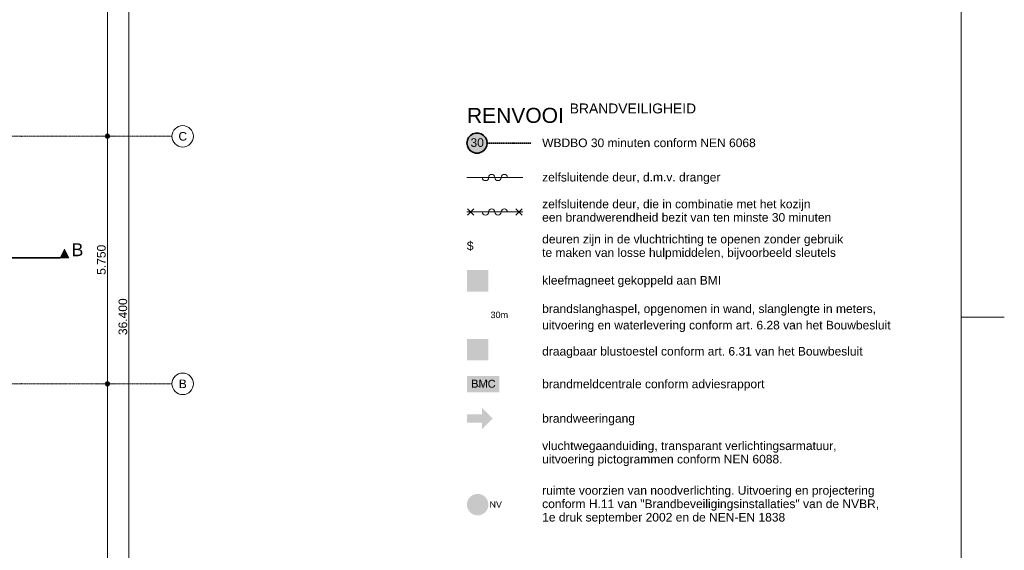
# Model space of a CAD drawing. Extents: x 0 to 92550, y 0 to 59400.
# Tile 86 of 87: x 61197 to 84100, y 24282 to 36609. Entities that reach past the tile are written whole.
import ezdxf
from ezdxf.xclip import XClip

# ---------------------------------------------------------------- set-up
doc = ezdxf.new("R2010")
doc.units = 0
doc.header["$MEASUREMENT"] = 0
doc.header["$XCLIPFRAME"] = 0
for name, pattern in [('Streep-punt fijn', [1251.000023, 626.000023, -312.5, 0, -312.5]), ('Streep-streepje', [1300, 1000, -100, 100, -100]), ('Streeplijn grof', [937.5, 625, -312.5])]:
    doc.linetypes.add(name, pattern=pattern)
for name, color, linetype in [('ZZ A Stramien', 7, 'Continuous'), ('ZZ B Bouwbesluitlijnen', 7, 'Continuous'), ('ZZ Info_tekst Bouwbesluit', 7, 'Continuous'), ('ZZ Maatvoering 1_ 50_100', 7, 'Continuous'), ('ZZ Markers doorsnede', 7, 'Continuous')]:
    doc.layers.add(name, color=color, linetype=linetype)
doc.styles.add('GENERATED_STYLE_1', font='arial.ttf')

# ---------------------------------------------------------------- blocks, each defined once
blk = doc.blocks.new('Drawing_1_1', base_point=(5739, 6500))
at = {"layer": 'ZZ Maatvoering 1_ 50_100', "linetype": 'Continuous', "lineweight": 0, "true_color": 0x000000}
for points in [[(63189, 33900), (63193, 33881), (63204, 33865), (63220, 33854), (63239, 33850), (63258, 33854), (63274, 33865), (63285, 33881), (63289, 33900), (63285, 33919), (63274, 33935), (63258, 33946), (63239, 33950), (63220, 33946), (63204, 33935), (63193, 33919)], [(63189, 28150), (63193, 28131), (63204, 28115), (63220, 28104), (63239, 28100), (63258, 28104), (63274, 28115), (63285, 28131), (63289, 28150), (63285, 28169), (63274, 28185), (63258, 28196), (63239, 28200), (63220, 28196), (63204, 28185), (63193, 28169)]]:
    blk.add_hatch(color=18, dxfattribs=at).paths.add_polyline_path(points)
at = {"layer": 'ZZ Markers doorsnede', "linetype": 'Continuous', "lineweight": 0, "true_color": 0x000000}
blk.add_hatch(color=18, dxfattribs=at).paths.add_polyline_path([(62339, 31075), (62239, 31275), (62139, 31075)])
at = {"layer": 'ZZ A Stramien', "color": 7, "linetype": 'Streep-punt fijn', "lineweight": 9, "ltscale": 0.01}
for p, q in [((8789, 33900), (61239, 33900)), ((61239, 33900), (64739, 33900)), ((8789, 28150), (61239, 28150)), ((61239, 28150), (64739, 28150))]:
    blk.add_line(p, q, dxfattribs=at)
at = {"layer": 'ZZ A Stramien', "color": 7, "linetype": 'Continuous', "lineweight": 9, "ltscale": 0.01}
for centre in [(64989, 33900), (64989, 28150)]:
    blk.add_circle(centre, 250, dxfattribs=at)
at = {"layer": 'ZZ A Stramien', "color": 7, "linetype": 'Streep-punt fijn', "lineweight": 9, "ltscale": 0.01}
for p in [(61239, 33900), (61239, 33900), (61239, 28150), (61239, 28150)]:
    blk.add_point(p, dxfattribs=at)
at = {"layer": 'ZZ Maatvoering 1_ 50_100', "color": 7, "linetype": 'Continuous', "lineweight": 5, "ltscale": 0.01}
for p, q in [((63239, 33950), (63239, 47850)), ((63739, 11550), (63739, 47850)), ((63189, 33900), (63051, 33900)), ((63426, 33900), (63289, 33900)), ((63239, 28200), (63239, 33850)), ((63189, 28150), (63051, 28150)), ((63239, 11550), (63239, 28100)), ((63426, 28150), (63289, 28150))]:
    blk.add_line(p, q, dxfattribs=at)
for centre in [(63239, 33900), (63239, 28150)]:
    blk.add_circle(centre, 50, dxfattribs=at)
at = {"layer": 'ZZ Markers doorsnede', "color": 7, "linetype": 'Streep-streepje', "lineweight": 35, "ltscale": 0.01}
blk.add_line((7889, 31075), (62139, 31075), dxfattribs=at)
at = {"layer": 'ZZ Markers doorsnede', "color": 7, "linetype": 'Continuous', "lineweight": 5, "ltscale": 0.01, "flags": 128}
blk.add_lwpolyline([(62339, 31075), (62139, 31075), (62239, 31275)], close=True, dxfattribs=at)
at = {"layer": 'ZZ A Stramien', "color": 7, "linetype": 'Continuous', "lineweight": 5, "char_height": 200, "attachment_point": 1, "style": 'GENERATED_STYLE_1'}
for s, insert in [('\\A1;{\\pql;\\pt0;\\fArial|b0|i0|c0|p0;\\W1.000000;C}', (64890, 34000)), ('\\A1;{\\pql;\\pt0;\\fArial|b0|i0|c0|p0;\\W1.000000;B}', (64897, 28250))]:
    blk.add_mtext(s, dxfattribs=dict(at, insert=insert))
at = {"layer": 'ZZ Maatvoering 1_ 50_100', "color": 7, "linetype": 'Continuous', "lineweight": 5, "char_height": 200, "attachment_point": 7, "rotation": 90, "style": 'GENERATED_STYLE_1'}
for s, insert, width in [('\\A1;{\\pql;\\fArial|b0|i0|c0|p0;\\W1.000000;5.750}', (63199, 30682), 686.38), ('\\A1;{\\pql;\\fArial|b0|i0|c0|p0;\\W1.000000;36.400}', (63699, 29281), 838.93)]:
    blk.add_mtext(s, dxfattribs=dict(at, insert=insert, width=width))
at = {"layer": 'ZZ Markers doorsnede', "color": 7, "linetype": 'Continuous', "lineweight": 5, "insert": (62399, 31115), "char_height": 300, "attachment_point": 7, "style": 'GENERATED_STYLE_1'}
blk.add_mtext('\\A1;{\\pql;\\pt0;\\fArial|b0|i0|c0|p0;\\W1.000000;B}', dxfattribs=at)
blk = doc.blocks.new('Drawing_3_3', base_point=(71600, 34743))
at = {"layer": 'ZZ B Bouwbesluitlijnen', "linetype": 'Continuous', "lineweight": 0, "true_color": 0x3f0000}
blk.add_hatch(color=18, dxfattribs=at).paths.add_polyline_path([(71600, 33743), (71604, 33702), (71614, 33662), (71632, 33625), (71655, 33592), (71684, 33563), (71718, 33539), (71755, 33522), (71794, 33511), (71835, 33508), (71876, 33511), (71916, 33522), (71953, 33539), (71986, 33563), (72015, 33592), (72039, 33625), (72056, 33662), (72067, 33702), (72070, 33743), (72067, 33784), (72056, 33823), (72039, 33860), (72015, 33894), (71986, 33923), (71953, 33947), (71916, 33964), (71876, 33975), (71835, 33978), (71794, 33975), (71755, 33964), (71718, 33947), (71684, 33923), (71655, 33894), (71632, 33860), (71614, 33823), (71604, 33784)])
at = {"layer": 'ZZ Info_tekst Bouwbesluit', "linetype": 'Continuous', "lineweight": 0, "true_color": 0xffffff}
for points in [[(71600, 30293), (72100, 30293), (72100, 30793), (71600, 30793)], [(71784, 28755), (71916, 28755), (71916, 29026, 0.414214), (71891, 29051), (71870, 29051), (71870, 29077), (71889, 29077), (71907, 29087), (71907, 29109), (71889, 29119), (71870, 29119), (71870, 29134), (71830, 29134), (71830, 29118), (71803, 29118), (71760, 29092, 0.267949), (71754, 29082), (71754, 29040), (71769, 29040), (71769, 29056), (71807, 29078), (71830, 29078), (71830, 29051), (71809, 29051, 0.414214), (71784, 29026)], [(72075, 25343, 1), (71625, 25343, 1)]]:
    blk.add_hatch(color=7, dxfattribs=at).paths.add_polyline_path(points)
at = {"layer": 'ZZ Info_tekst Bouwbesluit', "linetype": 'Continuous', "lineweight": 5}
h = blk.add_hatch(color=1, dxfattribs=at)
h.paths.add_polyline_path([(71600, 30793), (71600, 30293), (72100, 30293), (72100, 30793)])
h.paths.add_polyline_path([(71726, 30481), (71726, 30652, -0.414214), (71848, 30774), (71856, 30774, -0.414214), (71978, 30652), (71978, 30481), (71888, 30481), (71888, 30648, 0.414214), (71852, 30685, 0.414214), (71815, 30648), (71815, 30481)], flags=0)
h.paths.add_polyline_path([(71726, 30452), (71742, 30452, 0.941153), (71961, 30452), (71978, 30452, -0.948562)], flags=0)
h.paths.add_polyline_path([(71941, 30452, -0.928227), (71763, 30452), (71779, 30452, 0.912914), (71925, 30452)], flags=0)
h.paths.add_polyline_path([(71904, 30452, -0.881192), (71799, 30452), (71816, 30452, 0.83213), (71888, 30452)], flags=0)
for points in [[(71600, 28693), (72100, 28693), (72100, 29193), (71600, 29193)], [(71600, 27248), (71950, 27248), (71950, 27093), (72200, 27343), (71950, 27593), (71950, 27438), (71600, 27438)]]:
    blk.add_hatch(color=1, dxfattribs=at).paths.add_polyline_path(points)
at = {"layer": 'ZZ Info_tekst Bouwbesluit', "linetype": 'Continuous', "lineweight": 0, "true_color": 0xfe7f7f}
blk.add_hatch(color=11, dxfattribs=at).paths.add_polyline_path([(71600, 28330), (71600, 27955), (72350, 27955), (72350, 28330)])
at = {"layer": 'ZZ Info_tekst Bouwbesluit', "linetype": 'Continuous', "lineweight": 0, "true_color": 0x000000}
h = blk.add_hatch(color=18, dxfattribs=at)
h.paths.add_polyline_path([(71600, 28330), (71600, 27955), (72350, 27955), (72350, 28330)])
h.paths.add_polyline_path([(71613, 27969), (71613, 28317), (72309, 28317), (72188, 28257), (71777, 28051)], flags=0)
h.paths.add_polyline_path([(72337, 27968), (71641, 27968), (71782, 28039), (71809, 28052), (72211, 28253), (72315, 28305), (72337, 28316)], flags=0)
at = {"layer": 'ZZ Info_tekst Bouwbesluit', "linetype": 'Continuous', "lineweight": 0, "true_color": 0xfefefe}
blk.add_hatch(color=7, dxfattribs=at).paths.add_polyline_path([(71641, 27968), (72337, 27968), (72337, 28316)])
at = {"layer": 'ZZ Info_tekst Bouwbesluit', "linetype": 'Continuous', "lineweight": 0, "true_color": 0x000000}
h = blk.add_hatch(color=18, dxfattribs=at)
h.paths.add_polyline_path([(71787, 28060), (71798, 28061), (71808, 28062), (71816, 28063), (71827, 28067), (71836, 28073), (71844, 28080), (71850, 28090), (71853, 28097), (71855, 28105), (71855, 28114), (71854, 28124), (71851, 28133), (71846, 28142), (71840, 28149), (71831, 28154), (71821, 28158), (71829, 28163), (71835, 28169), (71840, 28175), (71845, 28186), (71847, 28197), (71846, 28206), (71843, 28214), (71839, 28222), (71834, 28229), (71827, 28234), (71819, 28239), (71810, 28242), (71799, 28244), (71785, 28244), (71716, 28244), (71716, 28060)])
h.paths.add_polyline_path([(71797, 28082), (71787, 28082), (71741, 28082), (71741, 28145), (71783, 28145), (71794, 28145), (71803, 28144), (71810, 28142), (71819, 28138), (71825, 28132), (71829, 28123), (71830, 28114), (71829, 28105), (71827, 28098), (71823, 28092), (71817, 28088), (71811, 28085), (71803, 28083)], flags=0)
h.paths.add_polyline_path([(71741, 28167), (71741, 28223), (71777, 28223), (71789, 28222), (71799, 28222), (71806, 28220), (71813, 28216), (71818, 28211), (71821, 28203), (71822, 28194), (71821, 28186), (71818, 28178), (71812, 28173), (71804, 28169), (71794, 28168), (71780, 28167)], flags=0)
for points in [[(71888, 28060), (71912, 28060), (71912, 28217), (71965, 28060), (71987, 28060), (72040, 28215), (72040, 28060), (72064, 28060), (72064, 28244), (72031, 28244), (71987, 28116), (71983, 28104), (71980, 28095), (71977, 28087), (71975, 28094), (71972, 28103), (71968, 28114), (71925, 28244), (71888, 28244)], [(72234, 28125), (72230, 28111), (72224, 28099), (72215, 28090), (72205, 28083), (72194, 28079), (72181, 28078), (72170, 28079), (72159, 28082), (72149, 28087), (72141, 28094), (72133, 28102), (72128, 28113), (72124, 28125), (72122, 28139), (72121, 28154), (72122, 28166), (72124, 28178), (72127, 28189), (72132, 28200), (72138, 28209), (72147, 28217), (72157, 28222), (72169, 28226), (72182, 28227), (72194, 28226), (72204, 28223), (72213, 28218), (72221, 28210), (72227, 28201), (72232, 28188), (72256, 28194), (72251, 28206), (72245, 28217), (72238, 28226), (72229, 28234), (72219, 28240), (72208, 28244), (72196, 28247), (72183, 28248), (72167, 28246), (72152, 28243), (72138, 28237), (72126, 28228), (72115, 28217), (72107, 28204), (72102, 28193), (72099, 28181), (72097, 28168), (72096, 28154), (72097, 28141), (72099, 28128), (72102, 28116), (72106, 28105), (72113, 28090), (72123, 28079), (72134, 28069), (72144, 28064), (72156, 28060), (72168, 28058), (72183, 28057), (72196, 28058), (72209, 28061), (72221, 28066), (72231, 28073), (72240, 28082), (72248, 28092), (72254, 28105), (72259, 28119)]]:
    blk.add_hatch(color=18, dxfattribs=at).paths.add_polyline_path(points)
at = {"layer": 'ZZ Info_tekst Bouwbesluit', "linetype": 'Continuous', "lineweight": 0, "true_color": 0x7f0000}
for points in [[(72102, 28214), (72073, 28199), (72073, 28185), (72093, 28195), (72093, 28196), (72099, 28208)], [(71879, 28102), (71862, 28093), (71858, 28085), (71851, 28074), (71879, 28087)], [(71921, 28123), (71921, 28108), (71936, 28116), (71932, 28129)], [(71991, 28158), (71967, 28146), (71972, 28134), (71985, 28141)]]:
    blk.add_hatch(color=16, dxfattribs=at).paths.add_polyline_path(points)
at = {"layer": 'ZZ Info_tekst Bouwbesluit', "linetype": 'Continuous', "lineweight": 9}
h = blk.add_hatch(color=94, dxfattribs=at)
h.paths.add_polyline_path([(72100, 25343, 1), (71600, 25343, 1)])
h.paths.add_polyline_path([(71625, 25343, -0.178754), (71679, 25489), (71825, 25343), (71679, 25197, -0.178754)], flags=0)
h.paths.add_polyline_path([(71850, 25368), (71704, 25514, -0.369308), (71996, 25514)], flags=0)
h.paths.add_polyline_path([(71996, 25172, -0.369308), (71704, 25172), (71850, 25318)], flags=0)
h.paths.add_polyline_path([(71875, 25343), (72021, 25489, -0.178754), (72075, 25343, -0.178754), (72021, 25197)], flags=0)
for points in [[(72144, 25272), (72163, 25272), (72163, 25388), (72240, 25272), (72260, 25272), (72260, 25419), (72241, 25419), (72241, 25304), (72164, 25419), (72144, 25419)], [(72334, 25272), (72355, 25272), (72412, 25419), (72392, 25419), (72353, 25312), (72350, 25304), (72347, 25296), (72345, 25288), (72342, 25296), (72340, 25304), (72337, 25312), (72299, 25419), (72278, 25419)]]:
    blk.add_hatch(color=94, dxfattribs=at).paths.add_polyline_path(points)
at = {"layer": 'ZZ B Bouwbesluitlijnen', "color": 1, "linetype": 'Continuous', "lineweight": 35, "ltscale": 0.01}
for p, q in [((71681, 33921), (71637, 33870)), ((71738, 33957), (71681, 33921)), ((71802, 33976), (71738, 33957)), ((71869, 33976), (71802, 33976)), ((71933, 33957), (71869, 33976)), ((71989, 33921), (71933, 33957)), ((72033, 33870), (71989, 33921)), ((71610, 33809), (71600, 33743)), ((71600, 33743), (71610, 33677)), ((71637, 33870), (71610, 33809)), ((71610, 33677), (71637, 33616)), ((72061, 33809), (72033, 33870)), ((72033, 33616), (72061, 33677)), ((72070, 33743), (72061, 33809)), ((72061, 33677), (72070, 33743)), ((71637, 33616), (71681, 33565)), ((71681, 33565), (71738, 33529)), ((71738, 33529), (71802, 33510)), ((71802, 33510), (71869, 33510)), ((71869, 33510), (71933, 33529)), ((71933, 33529), (71989, 33565)), ((71989, 33565), (72033, 33616))]:
    blk.add_line(p, q, dxfattribs=at)
at = {"layer": 'ZZ B Bouwbesluitlijnen', "color": 1, "linetype": 'Streeplijn grof', "lineweight": 35, "ltscale": 0.01}
blk.add_line((72070, 33743), (73100, 33743), dxfattribs=at)
at = {"layer": 'ZZ B Bouwbesluitlijnen', "color": 1, "linetype": 'Continuous', "lineweight": 35, "ltscale": 0.01}
for p in [(71600, 33743), (72070, 33743)]:
    blk.add_point(p, dxfattribs=at)
at = {"layer": 'ZZ Info_tekst Bouwbesluit', "color": 7, "linetype": 'Continuous', "lineweight": 5, "ltscale": 0.01}
for p, q in [((71600, 32943), (72900, 32943)), ((71600, 32143), (72900, 32143)), ((71614, 32217), (71762, 32069)), ((71614, 32069), (71762, 32217)), ((72882, 32217), (72734, 32069)), ((72882, 32069), (72734, 32217))]:
    blk.add_line(p, q, dxfattribs=at)
for centre, start, end in [((72177, 32943), 0, 180), ((72469, 32943), 0, 180), ((72031, 32943), 180, 0), ((72323, 32943), 180, 0), ((72031, 32143), 180, 0), ((72177, 32143), 0, 180), ((72323, 32143), 180, 0), ((72469, 32143), 0, 180)]:
    blk.add_arc(centre, 73, start, end, dxfattribs=at)
at = {"color": 7, "linetype": 'Continuous', "lineweight": 5, "style": 'GENERATED_STYLE_1'}
for s, insert, char_height, attachment_point in [('\\A1;{\\pql;\\fArial|b0|i0|c0|p0;\\W1.000000;RENVOOI\\fArial|b0|i0|c0|p0;\\H0.999978x;\\W1.000000; \\fArial|b0|i0|c0|p0;\\W1.000000;\\A1{\\H.66x;\\SBRANDVEILIGHEID^  ;}}', (71600, 34663), 350, 1), ('\\A1;{\\pql;\\fArial|b0|i0|c0|p0;\\W1.000000;WBDBO 30 minuten conform NEN 6068}', (73350, 33747), 200, 4), ('\\A1;{\\pql;\\pt987.778,1975.56,2963.33,3951.11,4938.89,5926.67,6914.44,7902.22,8890,9877.78;\\fArial|b0|i0|c0|p0;\\W1.000000;zelfsluitende deur, d.m.v. dranger}', (73350, 32920), 200, 4), ('\\A1;{\\pql;\\pt987.778,1975.56,2963.33,3951.11,4938.89,5926.67,6914.44,7902.22,8890,9877.78;\\fArial|b0|i0|c0|p0;\\W1.000000;kleefmagneet gekoppeld aan BMI}', (73350, 30525), 200, 4), ('\\A1;{\\pql;\\fArial|b0|i0|c0|p0;\\W1.000000;draagbaar blustoestel conform \\fHelvetica|b0|i0|c0|p0;\\W1.000000;art. 6.31 van het Bouwbesluit}', (73350, 28876), 200, 4), ('\\A1;{\\pql;\\fArial|b0|i0|c0|p0;\\W1.000000;brandmeldcentrale conform adviesrapport}', (73350, 28117), 200, 4), ('\\A1;{\\pql;\\fArial|b0|i0|c0|p0;\\W1.000000;brandweeringang}', (73350, 27316), 200, 4)]:
    blk.add_mtext(s, dxfattribs=dict(at, insert=insert, char_height=char_height, attachment_point=attachment_point))
at = {"color": 7, "linetype": 'Continuous', "lineweight": 5, "char_height": 200, "attachment_point": 4, "style": 'GENERATED_STYLE_1'}
for s, insert, line_spacing_factor in [('\\A1;{\\pql;\\pt987.778,1975.56,2963.33,3951.11,4938.89,5926.67,6914.44,7902.22,8890,9877.78;\\fArial|b0|i0|c0|p0;\\W1.000000;zelfsluitende deur, die in combinatie met het kozijn \\P\\pql;\\pt987.778,1975.56,2963.33,3951.11,4938.89,5926.67,6914.44,7902.22,8890,9877.78;\\fArial|b0|i0|c0|p0;\\W1.000000;een brandwerendheid bezit van ten minste 30 minuten}', (73350, 32171), 0.931352), ('\\A1;{\\pql;\\pt987.778,1975.56,2963.33,3951.11,4938.89,5926.67,6914.44,7902.22,8890,9877.78;\\fArial|b0|i0|c0|p0;\\W1.000000;deuren zijn in de vluchtrichting te openen zonder gebruik \\P\\pql;\\pt987.778,1975.56,2963.33,3951.11,4938.89,5926.67,6914.44,7902.22,8890,9877.78;\\fArial|b0|i0|c0|p0;\\W1.000000;te maken van losse hulpmiddelen, bijvoorbeeld sleutels}', (73350, 31325), 0.940384), ('\\A1;{\\pql;\\fArial|b0|i0|c0|p0;\\W1.000000;brandslanghaspel, opgenomen in wand, slanglengte in meters,\\P\\pql;\\pt1270,2540,3810,5080,6350,7620,8890,10160,11430,12700,13970;\\fHelvetica|b0|i0|c0|p0;\\W1.000000;uitvoering en waterlevering conform art. 6.28 van het Bouwbesluit}', (73350, 29674), 1.144325), ('\\A1;{\\pql;\\fArial|b0|i0|c0|p0;\\W1.000000;vluchtwegaanduiding, transparant verlichtingsarmatuur,\\P\\pql;\\fArial|b0|i0|c0|p0;\\W1.000000;uitvoering pictogrammen conform NEN 6088.}', (73350, 26525), 0.930913), ('\\A1;{\\pql;\\pt987.778,1975.56,2963.33,3951.11,4938.89,5926.67,6914.44,7902.22,8890,9877.78;\\fArial|b0|i0|c0|p0;\\W1.000000;ruimte voorzien van noodverlichting. Uitvoering en projectering \\P\\pql;\\pt987.778,1975.56,2963.33,3951.11,4938.89,5926.67,6914.44,7902.22,8890,9877.78;\\fArial|b0|i0|c0|p0;\\W1.000000;conform H.11 van "Brandbeveiligingsinstallaties" van de NVBR, \\P\\pql;\\pt987.778,1975.56,2963.33,3951.11,4938.89,5926.67,6914.44,7902.22,8890,9877.78;\\fArial|b0|i0|c0|p0;\\W1.000000;1e druk september 2002 en de NEN-EN 1838}', (73350, 25332), 0.935711)]:
    blk.add_mtext(s, dxfattribs=dict(at, insert=insert, line_spacing_factor=line_spacing_factor))
at = {"layer": 'ZZ B Bouwbesluitlijnen', "color": 1, "linetype": 'Continuous', "lineweight": 35, "insert": (71683, 33753), "char_height": 200, "attachment_point": 4, "style": 'GENERATED_STYLE_1'}
blk.add_mtext('\\A1;{\\pql;\\fArial|b0|i0|c0|p0;\\W1.000000;30}', dxfattribs=at)
at = {"layer": 'ZZ Info_tekst Bouwbesluit', "color": 7, "linetype": 'Continuous', "lineweight": 5, "insert": (71676, 31347), "char_height": 200, "attachment_point": 5, "style": 'GENERATED_STYLE_1'}
blk.add_mtext('\\A1;{\\pqc;\\fArial|b0|i0|c0|p0;\\W1.000000;$}', dxfattribs=at)
at = {"layer": 'ZZ Info_tekst Bouwbesluit', "color": 7, "linetype": 'Continuous', "lineweight": 9, "insert": (72150, 29750), "char_height": 150, "attachment_point": 4, "style": 'GENERATED_STYLE_1'}
blk.add_mtext('\\A1;{\\pql;\\fArial|b0|i0|c0|p0;\\W1.000000;30m}', dxfattribs=at)

msp = doc.modelspace()

# ---------------------------------------------------------------- linework, layer by layer
at = {"color": 7, "linetype": 'Continuous', "lineweight": 5, "ltscale": 0.01}
msp.add_line((83100, 29700), (84100, 29700), dxfattribs=at)

# ---------------------------------------------------------------- block references
at = {"color": 7, "linetype": 'Continuous', "lineweight": 25, "ltscale": 0.01}
ref = msp.add_blockref('Drawing_1_1', (5739, 6500), dxfattribs=at)
XClip(ref).set_block_clipping_path([(1000, 1000), (66950, 58400)])
ref = msp.add_blockref('Drawing_3_3', (71600, 34743), dxfattribs=at)
XClip(ref).set_block_clipping_path([(71600, 24876.249678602), (81542.7854476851, 34742.8568359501)])

# ---------------------------------------------------------------- next in the draw order: linework, layer by layer
at = {"color": 7, "linetype": 'Continuous', "lineweight": 15, "ltscale": 0.01, "flags": 128}
msp.add_lwpolyline([(1000, 58400), (83100, 58400), (83100, 1000), (1000, 1000)], close=True, dxfattribs=at)

doc.saveas('drawing.dxf')
